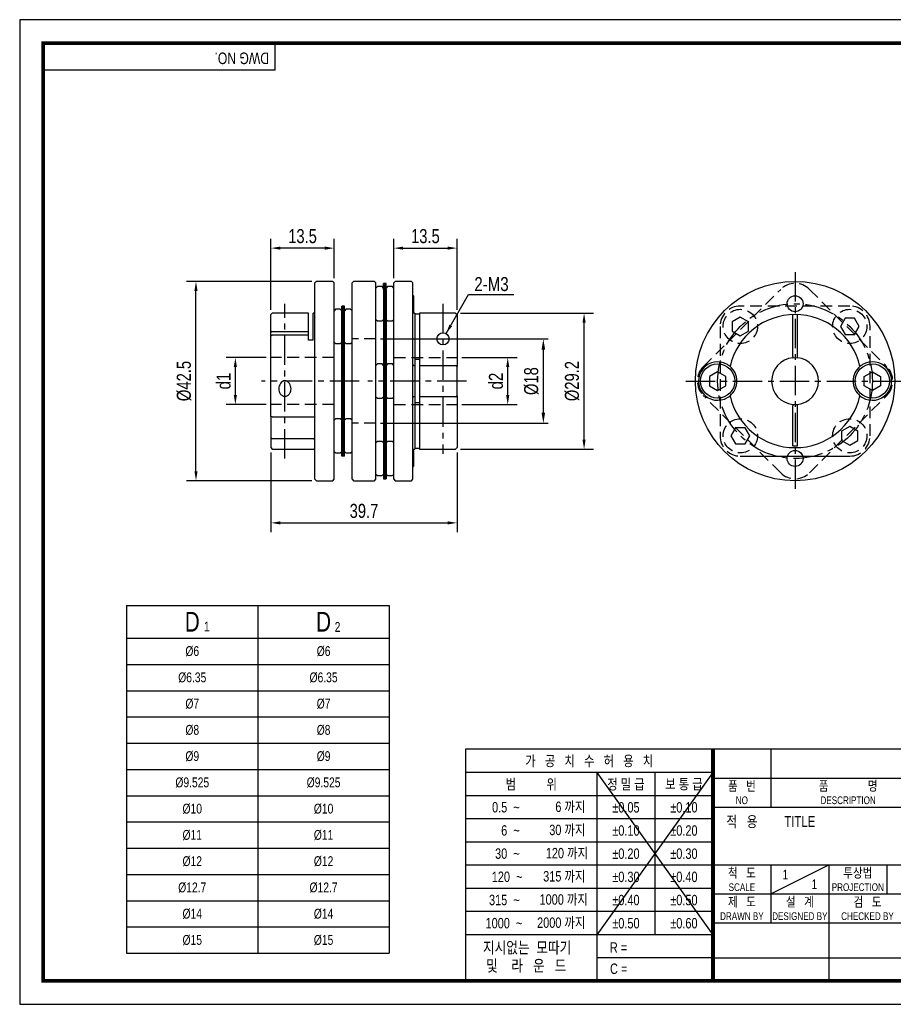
# Model space of a CAD drawing. Header units: millimetres. Extents: x 0 to 297, y 0 to 210.
# Tile 1 of 2: x 0 to 186, y 0 to 210. Entities that reach past the tile are written whole.
import ezdxf
from ezdxf.enums import TextEntityAlignment as Align

# ---------------------------------------------------------------- set-up
doc = ezdxf.new("R2010")
doc.units = ezdxf.units.MM
doc.header["$LTSCALE"] = 5
for name, pattern in [('CENTER', [2, 1.25, -0.25, 0.25, -0.25]), ('CENTER2', [1.125, 0.75, -0.125, 0.125, -0.125]), ('DASHED', [0.75, 0.5, -0.25]), ('HIDDEN', [0.375, 0.25, -0.125]), ('PHANTOM2', [1.25, 0.625, -0.125, 0.125, -0.125, 0.125, -0.125])]:
    doc.linetypes.add(name, pattern=pattern)
doc.layers.get('0').update_dxf_attribs({"linetype": 'CONTINUOUS'})
doc.layers.get('Defpoints').update_dxf_attribs({"linetype": 'CONTINUOUS'})
for name, color, linetype in [('BM', 2, 'CONTINUOUS'), ('C', 1, 'CENTER2'), ('CT', 1, 'CENTER'), ('D', 7, 'CONTINUOUS'), ('H', 3, 'HIDDEN'), ('HD', 4, 'DASHED'), ('P', 4, 'PHANTOM2')]:
    doc.layers.add(name, color=color, linetype=linetype)
doc.styles.get("Standard").update_dxf_attribs({"font": 'Gulim.ttf', "width": 0.8, "height": 3})
doc.dimstyles.new('LIM', dxfattribs={"dimtxt": 2, "dimasz": 2, "dimexe": 2, "dimexo": 1, "dimgap": 1, "dimtad": 1, "dimdec": 3, "dimzin": 9, "dimdsep": 46, "dimtxsty": 'Standard', "dimcen": 3, "dimclrd": 1, "dimclre": 1, "dimadec": 0, "dimazin": 0, "dimtfac": 1, "dimtdec": 3, "dimtmove": 0, "dimatfit": 3, "dimfxl": 0, "dimtolj": 1, "dimtzin": 0, "dimarcsym": 0})
doc.dimstyles.get("Standard").update_dxf_attribs({"dimtxt": 0.18, "dimasz": 0.18, "dimexe": 0.18, "dimexo": 0.0625, "dimgap": 0.09, "dimtad": 0, "dimtih": 1, "dimtoh": 1, "dimdec": 4, "dimzin": 0, "dimdsep": 46, "dimtxsty": 'Standard', "dimcen": 0.09, "dimadec": 0, "dimazin": 0, "dimtfac": 1, "dimtdec": 4, "dimtofl": 0, "dimtmove": 0, "dimatfit": 3, "dimfxl": 0, "dimtolj": 1, "dimtzin": 0, "dimarcsym": 0})

# ---------------------------------------------------------------- blocks, each defined once
blk = doc.blocks.new('*D62')
at = {"color": 1, "lineweight": -2, "ltscale": 25.4}
for p, q in [((62.26, 154.17), (35.59, 154.17)), ((37.59, 113.67), (37.59, 152.17)), ((62.26, 111.67), (35.59, 111.67))]:
    blk.add_line(p, q, dxfattribs=at)
at = {"color": 1, "ltscale": 25.4}
for points in [[(37.26, 152.17), (37.92, 152.17), (37.59, 154.17)], [(37.26, 113.67), (37.92, 113.67), (37.59, 111.67)]]:
    blk.add_solid(points, dxfattribs=at)
at = {"layer": 'Defpoints', "color": 0, "ltscale": 25.4}
for p in [(37.59, 154.17), (63.26, 154.17), (63.26, 111.67)]:
    blk.add_point(p, dxfattribs=at)
at = {"color": 0, "ltscale": 25.4, "insert": (35.05, 132.92), "char_height": 3, "attachment_point": 5, "rotation": 90}
blk.add_mtext('\\A1;{\\f??|b0|i0|c0|p49;%%c}42.5', dxfattribs=at)
blk = doc.blocks.new('*D63')
at = {"color": 1, "lineweight": -2, "ltscale": 25.4}
for p, q in [((52.56, 137.92), (43.99, 137.92)), ((45.99, 129.92), (45.99, 135.92)), ((52.56, 127.92), (43.99, 127.92))]:
    blk.add_line(p, q, dxfattribs=at)
at = {"color": 1, "ltscale": 25.4}
for points in [[(45.65, 135.92), (46.32, 135.92), (45.99, 137.92)], [(45.65, 129.92), (46.32, 129.92), (45.99, 127.92)]]:
    blk.add_solid(points, dxfattribs=at)
at = {"layer": 'Defpoints', "color": 0, "ltscale": 25.4}
for p in [(45.99, 137.92), (53.56, 137.92), (53.56, 127.92)]:
    blk.add_point(p, dxfattribs=at)
at = {"color": 0, "ltscale": 25.4, "insert": (43.49, 132.92), "char_height": 3, "attachment_point": 5, "rotation": 90}
blk.add_mtext('\\A1;{\\f??|b0|i0|c0|p49;d1}', dxfattribs=at)
blk = doc.blocks.new('*D64')
at = {"color": 1, "lineweight": -2, "ltscale": 25.4}
for p, q in [((53.56, 117.72), (53.56, 100.68)), ((93.26, 117.72), (93.26, 100.68)), ((55.56, 102.68), (91.26, 102.68))]:
    blk.add_line(p, q, dxfattribs=at)
at = {"color": 1, "ltscale": 25.4}
for points in [[(55.56, 103.01), (55.56, 102.35), (53.56, 102.68)], [(91.26, 103.01), (91.26, 102.35), (93.26, 102.68)]]:
    blk.add_solid(points, dxfattribs=at)
at = {"layer": 'Defpoints', "color": 0, "ltscale": 25.4}
for p in [(53.56, 118.72), (93.26, 118.72), (93.26, 102.68)]:
    blk.add_point(p, dxfattribs=at)
at = {"color": 0, "ltscale": 25.4, "insert": (73.41, 105.22), "char_height": 3, "attachment_point": 5}
blk.add_mtext('\\A1;39.7', dxfattribs=at)
blk = doc.blocks.new('*D65')
at = {"color": 1, "lineweight": -2, "ltscale": 25.4}
for p, q in [((79.76, 154.87), (79.76, 163.28)), ((93.26, 148.11), (93.26, 163.28)), ((81.76, 161.28), (91.26, 161.28))]:
    blk.add_line(p, q, dxfattribs=at)
at = {"color": 1, "ltscale": 25.4}
for points in [[(81.76, 161.61), (81.76, 160.95), (79.76, 161.28)], [(91.26, 161.61), (91.26, 160.95), (93.26, 161.28)]]:
    blk.add_solid(points, dxfattribs=at)
at = {"layer": 'Defpoints', "color": 0, "ltscale": 25.4}
for p in [(93.26, 161.28), (79.76, 153.87), (93.26, 147.11)]:
    blk.add_point(p, dxfattribs=at)
at = {"color": 0, "ltscale": 25.4, "insert": (86.51, 163.82), "char_height": 3, "attachment_point": 5}
blk.add_mtext('\\A1;13.5', dxfattribs=at)
blk = doc.blocks.new('*D66')
at = {"color": 1, "lineweight": -2, "ltscale": 25.4}
for p, q in [((53.56, 148.12), (53.56, 163.28)), ((67.06, 154.87), (67.06, 163.28)), ((65.06, 161.28), (55.56, 161.28))]:
    blk.add_line(p, q, dxfattribs=at)
at = {"color": 1, "ltscale": 25.4}
for points in [[(55.56, 161.61), (55.56, 160.95), (53.56, 161.28)], [(65.06, 161.61), (65.06, 160.95), (67.06, 161.28)]]:
    blk.add_solid(points, dxfattribs=at)
at = {"layer": 'Defpoints', "color": 0, "ltscale": 25.4}
for p in [(53.56, 161.28), (67.06, 153.87), (53.56, 147.12)]:
    blk.add_point(p, dxfattribs=at)
at = {"color": 0, "ltscale": 25.4, "insert": (60.31, 163.82), "char_height": 3, "attachment_point": 5}
blk.add_mtext('\\A1;13.5', dxfattribs=at)
blk = doc.blocks.new('*D67')
at = {"color": 1, "lineweight": -2, "ltscale": 25.4}
for p, q in [((93.96, 147.41), (122.34, 147.41)), ((120.34, 120.42), (120.34, 145.41)), ((93.96, 118.42), (122.34, 118.42))]:
    blk.add_line(p, q, dxfattribs=at)
at = {"color": 1, "ltscale": 25.4}
for points in [[(120.01, 145.41), (120.67, 145.41), (120.34, 147.41)], [(120.01, 120.42), (120.67, 120.42), (120.34, 118.42)]]:
    blk.add_solid(points, dxfattribs=at)
at = {"layer": 'Defpoints', "color": 0, "ltscale": 25.4}
for p in [(92.96, 147.41), (120.34, 147.41), (92.96, 118.42)]:
    blk.add_point(p, dxfattribs=at)
at = {"color": 0, "ltscale": 25.4, "insert": (117.8, 132.92), "char_height": 3, "attachment_point": 5, "rotation": 90}
blk.add_mtext('\\A1;%%C29.2', dxfattribs=at)
blk = doc.blocks.new('*D68')
at = {"color": 1, "lineweight": -2, "ltscale": 25.4}
for p, q in [((94.26, 137.92), (106.06, 137.92)), ((104.06, 129.92), (104.06, 135.92)), ((94.26, 127.92), (106.06, 127.92))]:
    blk.add_line(p, q, dxfattribs=at)
at = {"color": 1, "ltscale": 25.4}
for points in [[(103.72, 135.92), (104.39, 135.92), (104.06, 137.92)], [(103.72, 129.92), (104.39, 129.92), (104.06, 127.92)]]:
    blk.add_solid(points, dxfattribs=at)
at = {"layer": 'Defpoints', "color": 0, "ltscale": 25.4}
for p in [(93.26, 137.92), (104.06, 137.92), (93.26, 127.92)]:
    blk.add_point(p, dxfattribs=at)
at = {"color": 0, "ltscale": 25.4, "insert": (101.56, 132.92), "char_height": 3, "attachment_point": 5, "rotation": 90}
blk.add_mtext('\\A1;{\\f??|b0|i0|c0|p49;d2}', dxfattribs=at)
blk = doc.blocks.new('*D71')
at = {"layer": 'D', "color": 1, "lineweight": -2}
for p, q in [((76.96, 141.92), (112.65, 141.92)), ((111.65, 139.62), (111.65, 126.22)), ((76.96, 123.92), (112.65, 123.92))]:
    blk.add_line(p, q, dxfattribs=at)
at = {"layer": 'D', "color": 1}
for points in [[(111.27, 139.62), (112.04, 139.62), (111.65, 141.92)], [(111.27, 126.22), (112.04, 126.22), (111.65, 123.92)]]:
    blk.add_solid(points, dxfattribs=at)
at = {"layer": 'Defpoints', "color": 0}
for p in [(75.96, 141.92), (75.96, 123.92), (111.65, 123.92)]:
    blk.add_point(p, dxfattribs=at)
at = {"layer": 'D', "insert": (109.11, 132.92), "char_height": 3, "attachment_point": 5, "rotation": 90}
blk.add_mtext('\\A1;%%C18', dxfattribs=at)

msp = doc.modelspace()

# ---------------------------------------------------------------- linework, layer by layer
for p, q in [((54.43705, 199.23234), (54.43705, 205)), ((54.43705, 199.23234), (5, 199.23234)), ((22.79486, 85.09263), (22.79486, 10.89263)), ((22.79486, 85.09263), (78.79486, 85.09263)), ((78.79486, 85.09263), (78.79486, 10.89263)), ((95.07575, 54.43705), (95.07575, 5)), ((147.8086, 54.43705), (95.07575, 54.43705)), ((292, 54.43705), (147.8086, 54.43705)), ((147.8086, 54.43705), (147.8086, 5)), ((160.16787, 54.43705), (160.16787, 42.07779)), ((147.8086, 49.42948), (95.07575, 49.42948)), ((147.8086, 49.42948), (123.09008, 14.82355)), ((123.09008, 49.42948), (147.8086, 14.82355)), ((123.09008, 49.42948), (123.09008, 5)), ((135.44934, 49.42948), (135.44934, 14.82355)), ((147.8086, 48.25742), (292, 48.25742)), ((147.8086, 44.48577), (95.07575, 44.48577)), ((147.8086, 42.07779), (292, 42.07779)), ((147.8086, 39.54207), (95.07575, 39.54207)), ((147.8086, 34.59837), (95.07575, 34.59837)), ((147.8086, 29.65466), (95.07575, 29.65466)), ((147.8086, 29.71852), (292, 29.71852)), ((160.16787, 23.53889), (172.52713, 29.71852)), ((160.16787, 29.71852), (160.16787, 17.35926)), ((172.52713, 29.71852), (172.52713, 5)), ((184.88639, 29.71852), (184.88639, 23.53889)), ((147.8086, 24.71096), (95.07575, 24.71096)), ((147.8086, 23.53889), (221.96418, 23.53889)), ((147.8086, 19.76725), (95.07575, 19.76725)), ((147.8086, 17.35926), (292, 17.35926)), ((147.8086, 14.82355), (95.07575, 14.82355)), ((22.79486, 10.89263), (78.79486, 10.89263)), ((147.8086, 9.87984), (123.09008, 9.87984)), ((147.8086, 9.87984), (221.96418, 9.87984))]:
    msp.add_line(p, q)
at = {"ltscale": 25.4}
msp.add_line((153.65485, 116.92161), (176.98937, 116.92161), dxfattribs=at)
at = {"color": 4}
for p, q in [((50.79486, 85.09263), (50.79486, 10.89263)), ((22.79486, 78.09263), (78.79486, 78.09263))]:
    msp.add_line(p, q, dxfattribs=at)
at = {"color": 1}
for p, q in [((22.79486, 72.49263), (78.79486, 72.49263)), ((22.79486, 66.89263), (78.79486, 66.89263)), ((22.79486, 61.29263), (78.79486, 61.29263)), ((22.79486, 55.69263), (78.79486, 55.69263)), ((22.79486, 50.09263), (78.79486, 50.09263)), ((22.79486, 44.49263), (78.79486, 44.49263)), ((22.79486, 38.89263), (78.79486, 38.89263)), ((22.79486, 33.29263), (78.79486, 33.29263)), ((22.79486, 27.69263), (78.79486, 27.69263)), ((22.79486, 22.09263), (78.79486, 22.09263)), ((22.79486, 16.49263), (78.79486, 16.49263))]:
    msp.add_line(p, q, dxfattribs=at)
msp.add_lwpolyline([(297, 210), (0, 210), (0, 0), (297, 0)], close=True)
msp.add_lwpolyline([(292, 205, 0.8, 0.8, 0), (5, 205, 0.8, 0.8, 0), (5, 5, 0.8, 0.8, 0), (292, 5, 0.8, 0.8, 0)], format="xyseb", close=True)
at = {"const_width": 0.82395}
msp.add_lwpolyline([(147.8086, 5), (147.8086, 54.43705)], dxfattribs=at)
at = {"layer": 'BM', "ltscale": 25.4}
for p, q in [((63.25689, 154.17161), (62.95689, 153.87161)), ((62.95689, 111.97161), (62.95689, 153.87161)), ((66.75689, 154.17161), (63.25689, 154.17161)), ((67.05689, 153.87161), (66.75689, 154.17161)), ((67.05689, 111.97161), (67.05689, 153.87161)), ((71.15689, 154.17161), (70.85689, 153.87161)), ((70.85689, 111.97161), (70.85689, 153.87161)), ((75.65689, 154.17161), (71.15689, 154.17161)), ((72.37037, 154.17161), (71.15689, 154.17161)), ((75.95689, 153.87161), (75.65689, 154.17161)), ((75.95689, 111.97161), (75.95689, 153.87161)), ((77.55689, 152.48532), (77.55689, 153.75435)), ((77.85689, 153.75435), (77.55689, 153.75435)), ((77.85689, 152.48532), (77.85689, 153.75435)), ((77.85689, 152.48532), (77.85689, 153.75435)), ((78.15689, 153.75435), (77.85689, 153.75435)), ((78.15689, 152.48532), (78.15689, 153.75435)), ((80.05689, 154.17161), (79.75689, 153.87161)), ((79.75689, 111.97161), (79.75689, 153.87161)), ((83.55689, 154.17161), (80.05689, 154.17161)), ((83.85689, 153.87161), (83.55689, 154.17161)), ((83.85689, 111.97161), (83.85689, 153.87161)), ((76.25689, 153.07161), (75.95689, 152.77161)), ((77.25689, 153.07161), (76.25689, 153.07161)), ((77.55689, 152.77161), (77.25689, 153.07161)), ((77.55689, 152.48532), (77.55689, 135.98532)), ((77.85689, 152.48532), (77.85689, 135.98532)), ((77.85689, 152.48532), (77.85689, 135.98532)), ((78.45689, 153.07161), (78.15689, 152.77161)), ((78.15689, 152.48532), (78.15689, 135.98532)), ((79.45689, 153.07161), (78.45689, 153.07161)), ((79.75689, 152.77161), (79.45689, 153.07161)), ((83.95689, 151.12161), (83.85689, 151.22161)), ((83.95689, 151.12161), (83.95689, 147.72161)), ((53.85689, 147.42161), (53.55689, 147.12161)), ((53.55689, 143.30986), (53.55689, 147.12161)), ((56.07595, 147.42161), (53.85689, 147.42161)), ((61.55689, 147.42161), (57.05618, 147.42161)), ((61.55689, 141.66245), (61.55689, 147.42161)), ((62.55689, 141.66245), (62.55689, 147.42161)), ((62.65689, 147.42161), (62.55689, 147.42161)), ((67.35689, 148.23888), (67.05689, 147.93888)), ((68.35689, 148.23888), (67.35689, 148.23888)), ((68.65689, 147.93888), (68.35689, 148.23888)), ((68.65689, 144.58888), (68.65689, 148.92161)), ((68.95689, 148.92161), (68.65689, 148.92161)), ((68.95689, 144.58888), (68.95689, 148.92161)), ((69.25689, 148.92161), (68.95689, 148.92161)), ((68.95689, 144.58888), (68.95689, 148.92161)), ((69.25689, 144.58888), (69.25689, 148.92161)), ((69.55689, 148.23888), (69.25689, 147.93888)), ((70.55689, 148.23888), (69.55689, 148.23888)), ((70.85689, 147.93888), (70.55689, 148.23888)), ((83.86666, 147.63139), (83.95689, 147.72161)), ((84.25689, 147.42161), (84.15689, 147.42161)), ((84.25689, 147.42161), (84.25689, 136.25427)), ((84.25689, 147.28302), (85.25689, 147.28302)), ((85.25689, 147.42161), (85.25689, 136.25427)), ((87.55689, 147.42161), (85.25689, 147.42161)), ((87.55689, 147.41299), (87.55689, 147.42161)), ((92.95689, 147.41299), (87.55689, 147.41299)), ((92.95689, 147.41299), (93.25689, 147.11281)), ((93.25689, 147.11281), (93.25689, 136.05088)), ((164.82211, 138.19798), (164.82211, 147.11281)), ((165.82211, 138.19798), (165.82211, 147.11281)), ((62.95689, 146.38888), (62.85689, 146.28888)), ((62.85689, 146.28888), (62.85689, 142.88888)), ((75.95689, 146.07161), (76.25689, 145.77161)), ((76.25689, 145.77161), (77.25689, 145.77161)), ((77.25689, 145.77161), (77.55689, 146.07161)), ((78.15689, 146.07161), (78.45689, 145.77161)), ((78.45689, 145.77161), (79.45689, 145.77161)), ((79.45689, 145.77161), (79.75689, 146.07161)), ((53.85689, 143.52212), (53.55689, 143.30986)), ((53.55689, 142.60275), (53.55689, 143.30986)), ((53.55689, 142.60275), (53.85689, 142.81501)), ((53.85689, 143.52212), (61.55689, 143.52212)), ((53.85689, 142.81501), (61.55689, 142.81501)), ((62.85689, 142.88888), (62.95689, 142.78888)), ((68.65689, 121.25435), (68.65689, 144.58888)), ((68.95689, 121.25435), (68.95689, 144.58888)), ((68.95689, 121.25435), (68.95689, 144.58888)), ((69.25689, 121.25435), (69.25689, 144.58888)), ((53.55689, 125.34027), (53.55689, 142.60275)), ((62.55689, 141.66245), (61.55689, 141.66245)), ((67.05689, 141.23888), (67.35689, 140.93888)), ((67.35689, 140.93888), (68.35689, 140.93888)), ((68.35689, 140.93888), (68.65689, 141.23888)), ((69.25689, 141.23888), (69.55689, 140.93888)), ((69.55689, 140.93888), (70.55689, 140.93888)), ((70.55689, 140.93888), (70.85689, 141.23888)), ((76.25689, 136.57161), (75.95689, 136.27161)), ((77.25689, 136.57161), (76.25689, 136.57161)), ((77.55689, 136.27161), (77.25689, 136.57161)), ((78.45689, 136.57161), (78.15689, 136.27161)), ((79.45689, 136.57161), (78.45689, 136.57161)), ((79.75689, 136.27161), (79.45689, 136.57161)), ((85.25689, 137.50419), (84.25689, 137.50419)), ((164.82211, 138.19798), (164.82211, 137.89655)), ((164.82211, 137.89655), (165.32211, 137.92161)), ((165.32211, 137.92161), (165.82211, 137.89655)), ((165.82211, 137.89655), (165.82211, 138.19798)), ((77.55689, 135.98532), (77.55689, 129.8579)), ((77.85689, 135.98532), (77.85689, 129.8579)), ((77.85689, 135.98532), (77.85689, 129.8579)), ((78.15689, 135.98532), (78.15689, 129.8579)), ((84.15689, 136.25427), (84.25689, 136.25427)), ((84.25689, 136.25427), (84.25689, 129.58896)), ((85.25689, 136.25427), (92.95689, 136.25427)), ((85.25689, 136.25427), (85.25689, 129.58896)), ((93.25689, 136.05088), (92.95689, 136.25427)), ((93.25689, 129.79235), (93.25689, 136.05088)), ((151.4712, 136.05088), (151.21029, 136.25427)), ((179.43393, 136.25427), (179.17302, 136.05088)), ((75.95689, 129.57161), (76.25689, 129.27161)), ((76.25689, 129.27161), (77.25689, 129.27161)), ((77.25689, 129.27161), (77.55689, 129.57161)), ((77.55689, 129.8579), (77.55689, 113.3579)), ((77.85689, 129.8579), (77.85689, 113.3579)), ((77.85689, 129.8579), (77.85689, 113.3579)), ((78.15689, 129.8579), (78.15689, 113.3579)), ((78.15689, 129.57161), (78.45689, 129.27161)), ((78.45689, 129.27161), (79.45689, 129.27161)), ((79.45689, 129.27161), (79.75689, 129.57161)), ((84.25689, 129.58896), (84.15689, 129.58896)), ((84.25689, 129.58896), (84.25689, 118.42161)), ((84.25689, 128.33904), (85.25689, 128.33904)), ((92.95689, 129.58896), (85.25689, 129.58896)), ((85.25689, 129.58896), (85.25689, 118.42161)), ((92.95689, 129.58896), (93.25689, 129.79235)), ((93.25689, 129.79235), (93.25689, 118.72161)), ((151.21029, 129.58896), (151.4712, 129.79235)), ((179.17302, 129.79235), (179.43393, 129.58896)), ((164.82211, 127.94668), (164.82211, 127.64525)), ((164.82211, 119.07725), (164.82211, 127.64525)), ((165.82211, 127.64525), (165.82211, 127.94668)), ((165.82211, 119.07725), (165.82211, 127.64525)), ((53.55689, 125.35435), (53.55689, 120.91481)), ((53.85689, 125.29959), (53.55689, 125.34027)), ((53.85689, 125.29959), (62.65689, 125.29959)), ((67.35689, 124.90435), (67.05689, 124.60435)), ((68.35689, 124.90435), (67.35689, 124.90435)), ((68.65689, 124.60435), (68.35689, 124.90435)), ((69.55689, 124.90435), (69.25689, 124.60435)), ((70.55689, 124.90435), (69.55689, 124.90435)), ((70.85689, 124.60435), (70.55689, 124.90435)), ((53.55689, 120.91481), (53.55689, 118.72161)), ((53.55689, 120.91481), (53.85689, 120.58651)), ((62.65689, 120.58651), (53.85689, 120.58651)), ((68.65689, 116.92161), (68.65689, 121.25435)), ((68.95689, 116.92161), (68.95689, 121.25435)), ((68.95689, 116.92161), (68.95689, 121.25435)), ((69.25689, 116.92161), (69.25689, 121.25435)), ((76.25689, 120.07161), (75.95689, 119.77161)), ((77.25689, 120.07161), (76.25689, 120.07161)), ((77.55689, 119.77161), (77.25689, 120.07161)), ((78.45689, 120.07161), (78.15689, 119.77161)), ((79.45689, 120.07161), (78.45689, 120.07161)), ((79.75689, 119.77161), (79.45689, 120.07161)), ((53.55689, 118.72161), (53.85689, 118.42161)), ((53.85689, 118.42161), (62.65689, 118.42161)), ((67.05689, 117.90435), (67.35689, 117.60435)), ((67.35689, 117.60435), (68.35689, 117.60435)), ((68.35689, 117.60435), (68.65689, 117.90435)), ((69.25689, 117.90435), (69.55689, 117.60435)), ((69.55689, 117.60435), (70.55689, 117.60435)), ((70.55689, 117.60435), (70.85689, 117.90435)), ((83.95689, 118.12161), (83.86902, 118.20948)), ((83.95689, 118.12161), (83.95689, 114.72161)), ((84.15689, 118.42161), (84.25689, 118.42161)), ((85.25689, 118.56021), (84.25689, 118.56021)), ((85.25689, 118.42161), (92.95689, 118.42161)), ((92.95689, 118.42161), (93.25689, 118.72161)), ((164.82211, 119.07725), (165.82211, 119.07725)), ((68.95689, 116.92161), (68.65689, 116.92161)), ((69.25689, 116.92161), (68.95689, 116.92161)), ((83.85689, 114.62161), (83.95689, 114.72161)), ((62.95689, 111.97161), (63.25689, 111.67161)), ((63.25689, 111.67161), (66.75689, 111.67161)), ((66.75689, 111.67161), (67.05689, 111.97161)), ((70.85689, 111.97161), (71.15689, 111.67161)), ((71.15689, 111.67161), (72.37037, 111.67161)), ((71.15689, 111.67161), (75.65689, 111.67161)), ((75.65689, 111.67161), (75.95689, 111.97161)), ((75.95689, 113.07161), (76.25689, 112.77161)), ((76.25689, 112.77161), (77.25689, 112.77161)), ((77.25689, 112.77161), (77.55689, 113.07161)), ((77.55689, 113.3579), (77.55689, 112.08888)), ((77.55689, 112.08888), (77.85689, 112.08888)), ((77.85689, 113.3579), (77.85689, 112.08888)), ((77.85689, 113.3579), (77.85689, 112.08888)), ((77.85689, 112.08888), (78.15689, 112.08888)), ((78.15689, 113.3579), (78.15689, 112.08888)), ((78.15689, 113.07161), (78.45689, 112.77161)), ((78.45689, 112.77161), (79.45689, 112.77161)), ((79.45689, 112.77161), (79.75689, 113.07161)), ((79.75689, 111.97161), (80.05689, 111.67161)), ((80.05689, 111.67161), (83.55689, 111.67161)), ((83.55689, 111.67161), (83.85689, 111.97161))]:
    msp.add_line(p, q, dxfattribs=at)
for points in [[(148.82211, 134.92161), (147.09006, 133.92161), (147.09006, 131.92161), (148.82211, 130.92161), (150.55416, 131.92161), (150.55416, 133.92161)], [(181.82211, 134.92161), (183.55416, 133.92161), (183.55416, 131.92161), (181.82211, 130.92161), (180.09006, 131.92161), (180.09006, 133.92161)]]:
    msp.add_lwpolyline(points, close=True, dxfattribs=at)
for centre, radius in [((165.32211, 132.92161), 21.25), ((165.32211, 149.42161), 1.7), ((90.25689, 141.92161), 1.3), ((148.82211, 132.92161), 3.65), ((181.82211, 132.92161), 3.65), ((165.32211, 116.42161), 1.7)]:
    msp.add_circle(centre, radius, dxfattribs=at)
for centre, radius, start, end in [((62.65689, 147.72161), 0.3, 270, 0), ((165.32211, 132.92161), 14.2, 90, 167.2691769), ((165.32211, 132.92161), 14.2, 12.7308231, 90), ((148.82211, 132.92161), 4.1, 58.8341811, 301.1658189), ((165.32211, 132.92161), 5, 95.7391705, 264.2608295), ((165.32211, 132.92161), 5, 275.7391705, 84.2608295), ((181.82211, 132.92161), 4.1, 238.8341811, 121.1658189), ((148.82211, 132.92161), 4.1, 54.3746001, 58.8341811), ((148.82211, 132.92161), 4.1, 310.2496813, 49.7503187), ((181.82211, 132.92161), 4.1, 130.2496813, 229.7503187), ((181.82211, 132.92161), 4.1, 121.1658189, 125.6253999), ((148.82211, 132.92161), 4.1, 301.1658189, 305.6253999), ((165.32211, 132.92161), 14.2, 192.7308231, 347.2691769), ((181.82211, 132.92161), 4.1, 234.3746001, 238.8341811), ((165.32211, 132.91106), 4.9895, 264.2487113, 275.7512887), ((62.6477, 120.27744), 0.30921, 359.3612855, 88.2969292), ((62.65689, 118.12161), 0.3, 0, 90)]:
    msp.add_arc(centre, radius, start, end, dxfattribs=at)
for points, knots in [([(57.05554, 147.42164), (56.90297, 147.42171), (56.73454, 147.42096), (56.38636, 147.42096), (56.22201, 147.42167), (56.07237, 147.42164)], [0.4456151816, 0.4456151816, 0.4456151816, 0.4456151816, 0.5, 0.5, 0.5528849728, 0.5528849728, 0.5528849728, 0.5528849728]), ([(84.15689, 147.42161), (84.08767, 147.42161), (84.01784, 147.44235), (83.90365, 147.5295), (83.85689, 147.59647), (83.85689, 147.68798)], [0, 0, 0, 0, 0.5, 0.5, 1, 1, 1, 1]), ([(83.85689, 136.42987), (83.85689, 136.38801), (83.8871, 136.34407), (83.99683, 136.2762), (84.07505, 136.25427), (84.15689, 136.25427)], [0, 0, 0, 0, 0.5, 0.5, 1, 1, 1, 1]), ([(56.55689, 129.67841), (56.16275, 129.67841), (55.79678, 129.89441), (55.34259, 130.52417), (55.2471, 130.91756), (55.26824, 131.69036), (55.37983, 132.07458), (55.81503, 132.72435), (56.16522, 132.98767), (56.94623, 132.98866), (57.29834, 132.72492), (57.73427, 132.07411), (57.84613, 131.68691), (57.86622, 130.9155), (57.76907, 130.52135), (57.31938, 129.89761), (56.95102, 129.67841), (56.55689, 129.67841)], [0, 0, 0, 0, 0.125, 0.125, 0.25, 0.25, 0.375, 0.375, 0.5, 0.5, 0.625, 0.625, 0.75, 0.75, 0.875, 0.875, 1, 1, 1, 1]), ([(84.15689, 129.58896), (84.0751, 129.58896), (83.99626, 129.56668), (83.88764, 129.49949), (83.85689, 129.45524), (83.85689, 129.41335)], [0, 0, 0, 0, 0.5, 0.5, 1, 1, 1, 1]), ([(62.65689, 125.29959), (62.73867, 125.29959), (62.81751, 125.29368), (62.92613, 125.27144), (62.95689, 125.25477), (62.95689, 125.23542)], [0, 0, 0, 0, 0.5, 0.5, 1, 1, 1, 1]), ([(83.85689, 118.15525), (83.85689, 118.20076), (83.86933, 118.24058), (83.90692, 118.30796), (83.93192, 118.3352), (84.01687, 118.40033), (84.08741, 118.42161), (84.15689, 118.42161)], [0, 0, 0, 0, 0.25, 0.25, 0.5, 0.5, 1, 1, 1, 1])]:
    msp.add_open_spline(points, degree=3, knots=knots, dxfattribs=at)
at = {"layer": 'C'}
msp.add_line((147.8086, 49.42948), (147.8086, 49.39613), dxfattribs=at)
at = {"layer": 'CT'}
for p, q in [((165.32211, 156.17161), (165.32211, 109.67161)), ((56.55689, 116.42161), (56.55689, 149.42161)), ((90.25689, 149.41299), (90.25689, 117.42161)), ((86.95689, 141.92161), (93.55689, 141.92161)), ((72.37037, 132.92161), (51.55689, 132.92161)), ((95.25689, 132.92161), (74.24716, 132.92161)), ((142.07211, 132.92161), (188.57211, 132.92161))]:
    msp.add_line(p, q, dxfattribs=at)
msp.add_circle((165.32211, 132.92161), 16.5, dxfattribs=at)
at = {"layer": 'H'}
msp.add_line((147.8086, 49.31275), (147.8086, 49.27106), dxfattribs=at)
at = {"layer": 'HD'}
for p, q in [((145.7584, 135.98532), (162.2584, 152.48532)), ((168.38582, 152.48532), (184.88582, 135.98532)), ((176.98937, 148.92161), (153.65485, 148.92161)), ((149.32211, 144.58888), (149.32211, 121.25435)), ((181.32211, 121.25435), (181.32211, 144.58888)), ((75.95689, 141.92161), (70.85689, 141.92161)), ((67.05689, 137.92161), (53.55689, 137.92161)), ((79.75689, 137.92161), (93.25689, 137.92161)), ((162.2584, 113.3579), (145.7584, 129.8579)), ((168.38582, 113.3579), (184.88582, 129.8579)), ((67.05689, 127.92161), (53.55689, 127.92161)), ((79.75689, 127.92161), (93.25689, 127.92161)), ((75.95689, 123.92161), (70.85689, 123.92161))]:
    msp.add_line(p, q, dxfattribs=at)
for points in [[(153.65485, 146.58888), (151.92279, 145.58888), (151.92279, 143.58888), (153.65485, 142.58888), (155.3869, 143.58888), (155.3869, 145.58888)], [(178.98937, 144.58888), (177.98937, 146.32093), (175.98937, 146.32093), (174.98937, 144.58888), (175.98937, 142.85682), (177.98937, 142.85682)], [(151.65485, 121.25435), (152.65485, 119.5223), (154.65485, 119.5223), (155.65485, 121.25435), (154.65485, 122.9864), (152.65485, 122.9864)], [(176.98937, 119.25435), (178.72142, 120.25435), (178.72142, 122.25435), (176.98937, 123.25435), (175.25732, 122.25435), (175.25732, 120.25435)]]:
    msp.add_lwpolyline(points, close=True, dxfattribs=at)
for centre in [(153.65485, 144.58888), (176.98937, 144.58888), (153.65485, 121.25435), (176.98937, 121.25435)]:
    msp.add_circle(centre, 3.65, dxfattribs=at)
for centre, start, end in [((165.32211, 149.42161), 45, 135), ((153.65485, 144.58888), 90, 180), ((176.98937, 144.58888), 0, 90), ((148.82211, 132.92161), 135, 225), ((181.82211, 132.92161), 315, 45), ((153.65485, 121.25435), 180, 270), ((176.98937, 121.25435), 270, 0), ((165.32211, 116.42161), 225, 315)]:
    msp.add_arc(centre, 4.33274, start, end, dxfattribs=at)
at = {"layer": 'P'}
msp.add_line((147.8086, 49.22104), (147.8086, 49.16267), dxfattribs=at)

# ---------------------------------------------------------------- texts
at = {"ltscale": 25.4, "insert": (100.60101, 153.58719), "char_height": 3, "attachment_point": 5}
msp.add_mtext('{\\fﾱﾼﾸﾲ|b0|i0|c129|p49;2-M3}', dxfattribs=at)
at = {"color": 0}
for s, insert, char_height, width, attachment_point in [('D', (36.79486, 81.59263), 4.2, 28, 5), ('D', (64.79486, 81.59263), 4.2, 28, 5), ('1', (39.29068, 81.61752), 2.1, 6.3, 1), ('2', (67.16106, 81.53706), 2.1, 3.36, 1), ('%%c6', (36.79486, 75.29263), 2.1, 28, 5), ('%%c6', (64.79486, 75.29263), 2.1, 28, 5), ('%%c6.35', (36.79486, 69.69263), 2.1, 28, 5), ('%%c6.35', (64.79486, 69.69263), 2.1, 28, 5), ('%%c7', (36.79486, 64.09263), 2.1, 28, 5), ('%%c7', (64.79486, 64.09263), 2.1, 28, 5), ('%%c8', (36.79486, 58.49263), 2.1, 28, 5), ('%%c8', (64.79486, 58.49263), 2.1, 28, 5), ('%%c9', (36.79486, 52.89263), 2.1, 28, 5), ('%%c9', (64.79486, 52.89263), 2.1, 28, 5), ('%%c9.525', (36.79486, 47.29263), 2.1, 28, 5), ('%%c9.525', (64.79486, 47.29263), 2.1, 28, 5), ('%%c10', (36.79486, 41.69263), 2.1, 28, 5), ('%%c10', (64.79486, 41.69263), 2.1, 28, 5), ('%%c11', (36.79486, 36.09263), 2.1, 28, 5), ('%%c11', (64.79486, 36.09263), 2.1, 28, 5), ('%%c12', (36.79486, 30.49263), 2.1, 28, 5), ('%%c12', (64.79486, 30.49263), 2.1, 28, 5), ('%%c12.7', (36.79486, 24.89263), 2.1, 28, 5), ('%%c12.7', (64.79486, 24.89263), 2.1, 28, 5), ('%%c14', (36.79486, 19.29263), 2.1, 28, 5), ('%%c14', (64.79486, 19.29263), 2.1, 28, 5), ('%%c15', (36.79486, 13.69263), 2.1, 28, 5), ('%%c15', (64.79486, 13.69263), 2.1, 28, 5)]:
    msp.add_mtext(s, dxfattribs=dict(at, insert=insert, char_height=char_height, width=width, attachment_point=attachment_point))
at = {"layer": 'D', "width": 0.8}
msp.add_text('DWG NO.', height=2.471852, rotation=180, dxfattribs=at).set_placement((53.16809, 203.00065))
for s, height, p in [('가   공   치   수   허   용   치', 2.2246672, (121.44218, 51.93326)), ('범          위', 2.2246672, (109.08292, 46.95763)), ('정 밀 급', 2.224667, (129.26971, 46.95763)), ('보 통 급', 2.224667, (141.62897, 46.95763)), ('품   번', 2.059877, (153.98824, 46.60952)), ('품              명', 2.0598771, (176.64688, 46.60952)), ('NO', 1.647902, (153.98824, 43.5197)), ('DESCRIPTION', 1.6479017, (176.64688, 43.5197)), ('%%p0.05', 2.224667, (129.26971, 42.01392)), ('%%p0.10', 2.224667, (141.62897, 42.01392)), ('적   용', 2.307062, (153.98824, 38.98797)), ('TITLE', 2.307062, (166.3475, 38.98797)), ('%%p0.10', 2.224667, (129.26971, 37.07022)), ('%%p0.20', 2.224667, (141.62897, 37.07022)), ('%%p0.20', 2.224667, (129.26971, 32.12651)), ('%%p0.30', 2.224667, (141.62897, 32.12651)), ('척   도', 2.059877, (153.98824, 28.07062)), ('투상법', 2.059877, (178.70676, 28.07062)), ('%%p0.30', 2.224667, (129.26971, 27.18281)), ('%%p0.40', 2.224667, (141.62897, 27.18281)), ('1', 2.05988, (163.25768, 27.65865)), ('SCALE', 1.647902, (153.98824, 24.98081)), ('1', 2.05988, (169.43731, 25.59877)), ('PROJECTION', 1.647902, (178.70676, 24.98081)), ('%%p0.40', 2.224667, (129.26971, 22.2391)), ('%%p0.50', 2.224667, (141.62897, 22.2391)), ('제   도', 2.059877, (153.98824, 21.89099)), ('설   계', 2.059877, (166.3475, 21.89099)), ('검   도', 2.059877, (180.76664, 21.89099)), ('%%p0.50', 2.224667, (129.26971, 17.2954)), ('%%p0.60', 2.224667, (141.62897, 17.2954))]:
    msp.add_text(s, height=height, dxfattribs=at).set_placement(p, align=Align.MIDDLE)
for s, height, p in [('DRAWN BY', 1.647902, (153.98824, 17.97719)), ('DESIGNED BY', 1.6479017, (166.3475, 17.97719)), ('CHECKED BY', 1.647902, (180.76664, 17.97719))]:
    msp.add_text(s, height=height, dxfattribs=at).set_placement(p, align=Align.CENTER)
at = {"layer": 'D', "linetype": 'ByBlock', "width": 0.8}
for s, height, p in [('지시없는  모따기', 2.471852, (98.78304, 10.86753)), ('및    라   운   드', 2.4718525, (99.46232, 6.99683))]:
    msp.add_text(s, height=height, dxfattribs=at).set_placement(p)
at = {"layer": 'D', "width": 0.8}
for s, p in [('R = ', (125.83895, 10.9999)), ('C = ', (125.87797, 6.47764))]:
    msp.add_text(s, height=2.224667, dxfattribs=at).set_placement(p)
at = {"layer": 'D', "char_height": 2.224667, "attachment_point": 6}
for s, insert, width in [('0.5  ~', (106.61106, 42.01392), 8.2310624), ('6 까지', (120.61823, 42.01392), 9.8035318), ('6  ~', (106.61106, 37.07022), 8.2310216), ('30 까지', (120.61823, 37.07022), 9.8034906), ('120 까지', (121.17583, 32.12651), 12.6524242), ('30  ~', (106.61106, 32.12651), 8.2310216), ('120  ~', (107.1976, 27.18281), 8.9379913), ('315 까지', (120.61823, 27.18281), 12.0977814), ('315  ~', (106.61106, 22.2391), 9.885083), ('1000 까지', (121.14261, 22.2391), 13.3822846), ('2000 까지', (120.61823, 17.2954), 12.974319), ('1000  ~', (107.17041, 17.2954), 14.528725)]:
    msp.add_mtext(s, dxfattribs=dict(at, insert=insert, width=width))

# ---------------------------------------------------------------- dimensions: what is measured, and where the dimension line sits
at = {"ltscale": 25.4}
for base, p1, p2, picture, middle in [((53.55689, 161.28163), (67.05689, 153.87161), (53.55689, 147.12161), '*D66', (60.30689, 163.82357)), ((93.25689, 161.28163), (79.75689, 153.87161), (93.25689, 147.11281), '*D65', (86.50689, 163.82357)), ((93.25689, 102.68087), (53.55689, 118.72161), (93.25689, 118.72161), '*D64', (73.40689, 105.22082))]:
    dim = msp.add_linear_dim(base=base, p1=p1, p2=p2, dimstyle='LIM', dxfattribs=at)
    dim.commit()
    dim.dimension.update_dxf_attribs({"geometry": picture, "text_midpoint": middle})
for base, p1, p2, text, picture, middle in [((37.58873, 154.17161), (63.25689, 111.67161), (63.25689, 154.17161), '{\\f??|b0|i0|c0|p49;%%c}<>', '*D62', (35.04878, 132.92161)), ((120.33865, 147.41299), (92.95689, 118.42161), (92.95689, 147.41299), '%%C29.2', '*D67', (117.8007, 132.9173)), ((45.98536, 137.92161), (53.55689, 127.92161), (53.55689, 137.92161), '{\\f??|b0|i0|c0|p49;d1}', '*D63', (43.48536, 132.92161)), ((104.05603, 137.92161), (93.25689, 127.92161), (93.25689, 137.92161), '{\\f??|b0|i0|c0|p49;d2}', '*D68', (101.55603, 132.92161))]:
    dim = msp.add_linear_dim(base=base, p1=p1, p2=p2, angle=90, text=text, dimstyle='LIM', dxfattribs=at)
    dim.commit()
    dim.dimension.update_dxf_attribs({"geometry": picture, "text_midpoint": middle})
at = {"layer": 'D'}
dim = msp.add_linear_dim(base=(111.65459, 123.92161), p1=(75.95689, 141.92161), p2=(75.95689, 123.92161), angle=90, text='%%C18', dimstyle='Standard', override={"dimtxt": 2, "dimasz": 2.3, "dimexe": 1, "dimexo": 1, "dimgap": 1, "dimtad": 1, "dimtih": 0, "dimtoh": 0, "dimzin": 8, "dimcen": 1, "dimclrd": 1, "dimclre": 1, "dimclrt": 256, "dimadec": 4, "dimazin": 2, "dimtfac": 0.5, "dimtix": 1, "dimtofl": 1, "dimtmove": 2, "dimtzin": 8}, dxfattribs=at)
dim.commit()
dim.dimension.update_dxf_attribs({"geometry": '*D71', "text_midpoint": (109.11264, 132.92161)})

# ---------------------------------------------------------------- leaders
at = {"ltscale": 25.4}
msp.add_leader([(90.90689, 143.04745), (95.72124, 151.38615), (105.38697, 151.38615)], dimstyle='LIM', override={"dimgap": 1, "dimtad": 0}, dxfattribs=at)

doc.saveas('drawing.dxf')
